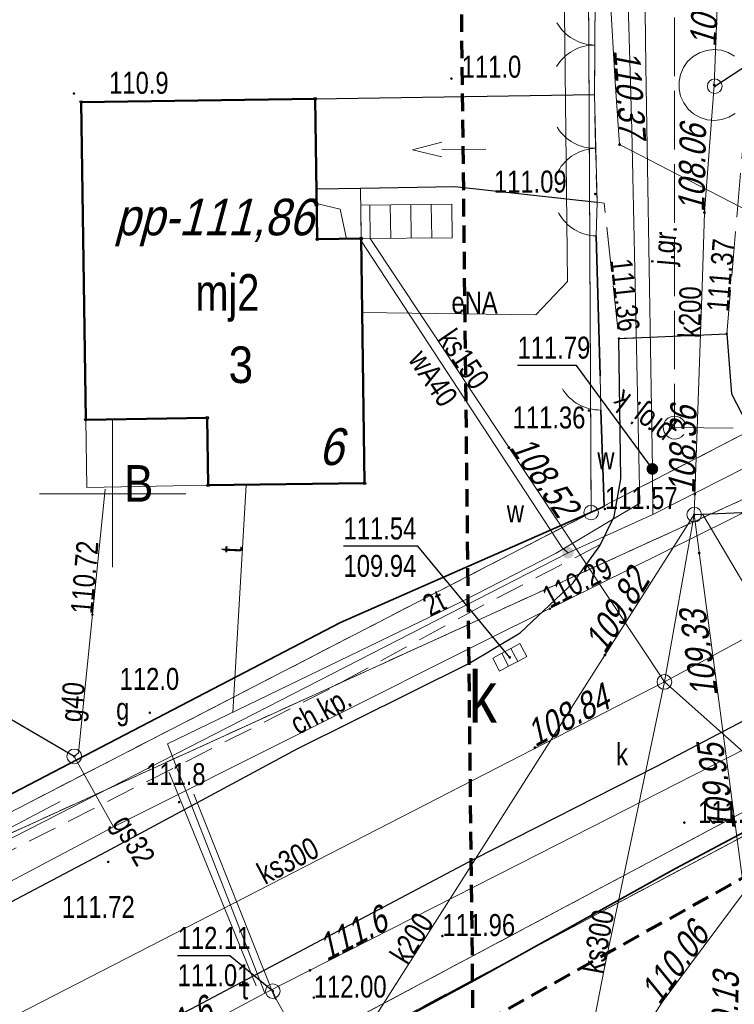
# Model space of a CAD drawing. Extents: x 6533465 to 6533671, y 5979208 to 5979355.
# Tile 4 of 7: x 6533597 to 6533621, y 5979233 to 5979266. Entities that reach past the tile are written whole.
import ezdxf
from ezdxf.enums import TextEntityAlignment as Align

# ---------------------------------------------------------------- set-up
doc = ezdxf.new("R2010")
doc.units = 0
doc.header["$MEASUREMENT"] = 0
for name, pattern in [('1.5_0.5', [2, 1.5, -0.5]), ('2', [0.9, 0.6, -0.3]), ('218-500', [1, 0.5, -0.5]), ('219-500', [0]), ('ktok02-500', [0]), ('ktok04-500', [0]), ('mz1.0_0.5', [1.5, 1, -0.5]), ('mz2.0_0.5', [2.5, 2, -0.5])]:
    doc.linetypes.add(name, pattern=pattern)
doc.layers.get('0').update_dxf_attribs({"color": 2, "linetype": 'CONTINUOUS', "lineweight": 5})
for name, color, linetype in [('202-Punkt graniczny stabilizowany trwale', 7, 'CONTINUOUS'), ('210-Oznaczenie użytku', 7, 'CONTINUOUS'), ('218-Granica użytku', 7, 'CONTINUOUS'), ('219-Linia granicy', 7, 'CONTINUOUS'), ('238-Punkt adresowy budynku', 7, 'CONTINUOUS'), ('312-Budynek (powierzchnia)', 7, 'CONTINUOUS'), ('312-Numer ewidencyjny budynku', 7, 'CONTINUOUS'), ('312-Numer ewidencyjny budynku-Atr124', 7, 'CONTINUOUS'), ('352-schody (powierzchnia)', 7, 'CONTINUOUS'), ('354-Taras weranda', 7, 'CONTINUOUS'), ('516-Kierunek linii eN-SEPOW', 7, 'CONTINUOUS'), ('592-Oś przewodu-SVPOD', 7, 'CONTINUOUS'), ('622-Punkt rzędnej przewodu-SKPOD', 7, 'CONTINUOUS'), ('622-Punkt rzędnej przewodu-SKPOD-Atr2', 7, 'CONTINUOUS'), ('625-Punkt rzędnej przewodu-SEPOD', 7, 'CONTINUOUS'), ('625-Punkt rzędnej przewodu-SEPOD-Atr2', 7, 'CONTINUOUS'), ('626-Punkt rzędnej przewodu-STPOD', 7, 'CONTINUOUS'), ('626-Punkt rzędnej przewodu-STPOD-Atr2', 7, 'CONTINUOUS'), ('992-Strzałka kierunku wjazdu do podziemia', 7, 'CONTINUOUS'), ('994-Nazwa ulicy', 7, 'CONTINUOUS'), ('996-Tekst dodatkowy mały', 7, 'CONTINUOUS'), ('Armatura niezidentyfikowana-ST', 7, 'CONTINUOUS'), ('brama (linia)', 7, 'CONTINUOUS'), ('brama (linia) - symbol', 7, 'CONTINUOUS'), ('chodnik (powierzchnia)', 7, 'CONTINUOUS'), ('chodnik (powierzchnia)-Atr17', 7, 'CONTINUOUS'), ('furtka (linia)', 7, 'CONTINUOUS'), ('furtka (linia) - symbol', 7, 'CONTINUOUS'), ('inny obiekt trwale związany z budynkiem (powierzchnia)', 7, 'CONTINUOUS'), ('jezdnia (powierzchnia)', 7, 'CONTINUOUS'), ('jezdnia (powierzchnia)-Atr17', 7, 'CONTINUOUS'), ('komora podziemna - przewód kanalizacyjny (powierzchnia)', 7, 'CONTINUOUS'), ('kratka ściekowa (punkt)', 7, 'CONTINUOUS'), ('kratka ściekowa (punkt)-Atr17', 7, 'CONTINUOUS'), ('krawężnik (linia)', 7, 'CONTINUOUS'), ('ogrodzenie trwałe (linia)', 7, 'CONTINUOUS'), ('przewód elektroenergetyczny (linia)', 7, 'CONTINUOUS'), ('przewód elektroenergetyczny (linia)-Atr1', 7, 'CONTINUOUS'), ('przewód gazowy (linia)', 7, 'CONTINUOUS'), ('przewód gazowy (linia)-Atr1', 7, 'CONTINUOUS'), ('przewód kanalizacyjny (linia)', 7, 'CONTINUOUS'), ('przewód kanalizacyjny (linia)-Atr1', 7, 'CONTINUOUS'), ('przewód kanalizacyjny - projektowany lub w budowie (linia) - ob. projektowany', 7, 'CONTINUOUS'), ('przewód telekomunikacyjny (linia)', 7, 'CONTINUOUS'), ('przewód telekomunikacyjny (linia)-Atr1', 7, 'CONTINUOUS'), ('przewód wodociągowy (linia)', 7, 'CONTINUOUS'), ('przewód wodociągowy (linia)-Atr1', 7, 'CONTINUOUS'), ('Punkt budynku', 7, 'CONTINUOUS'), ('punkt o określonej wysokości (sieć gazowa)', 7, 'CONTINUOUS'), ('punkt o określonej wysokości (sieć gazowa)-Atr2', 7, 'CONTINUOUS'), ('punkt o określonej wysokości (sieć kanalizacyjna)', 7, 'CONTINUOUS'), ('punkt o określonej wysokości (sieć kanalizacyjna)-Atr2', 7, 'CONTINUOUS'), ('punkt o określonej wysokości (sieć kanalizacyjna)-Atr3', 7, 'CONTINUOUS'), ('punkt o określonej wysokości (sieć telekomunikacyjna)', 7, 'CONTINUOUS'), ('punkt o określonej wysokości (sieć telekomunikacyjna)-Atr2', 7, 'CONTINUOUS'), ('punkt o określonej wysokości (sieć telekomunikacyjna)-Atr3', 7, 'CONTINUOUS'), ('punkt o określonej wysokości (sieć wodociągowa)', 7, 'CONTINUOUS'), ('punkt o określonej wysokości (sieć wodociągowa)-Atr2', 7, 'CONTINUOUS'), ('punkt wysokościowy naturalny', 7, 'CONTINUOUS'), ('punkt wysokościowy naturalny-Atr2', 7, 'CONTINUOUS'), ('punkt wysokościowy sztuczny', 7, 'CONTINUOUS'), ('punkt wysokościowy sztuczny-Atr2', 7, 'CONTINUOUS'), ('urządzenie techniczne projektowane lub w budowie (sieć kanalizacyjna) - powierzchnia - ob. projektowany', 7, 'CONTINUOUS'), ('urządzenie techniczne projektowane lub w budowie (sieć kanalizacyjna) - powierzchnia - ob. projektowany-Atr17', 7, 'CONTINUOUS'), ('Wstawianie ramki sekcyjnej z opisem', 7, 'CONTINUOUS'), ('właz okrągły - siec gazowa (punkt)', 7, 'CONTINUOUS'), ('właz okrągły - siec gazowa (punkt)-Atr17', 7, 'CONTINUOUS'), ('właz okrągły - siec kanalizacyjna (punkt)', 7, 'CONTINUOUS'), ('właz okrągły - siec kanalizacyjna (punkt)-Atr17', 7, 'CONTINUOUS'), ('właz okrągły - siec telekomunikacyjna (punkt)', 7, 'CONTINUOUS'), ('właz okrągły - siec telekomunikacyjna (punkt)-Atr17', 7, 'CONTINUOUS'), ('Zakres', 7, 'CONTINUOUS'), ('zasuwa - siec wodociągowa (punkt)', 7, 'CONTINUOUS'), ('zasuwa - siec wodociągowa (punkt)-Atr17', 7, 'CONTINUOUS')]:
    doc.layers.add(name, color=color, linetype=linetype)
doc.styles.get("Standard").update_dxf_attribs({"font": 'txt', "width": 0.75})
doc.linetypes.add('902-500', pattern='A,3.75,0,[1,ksztalty.shx,S=0.5,R=0,X=0,Y=0],3.75', length=7.5)

# ---------------------------------------------------------------- blocks, each defined once
blk = doc.blocks.new('PUNKTBUD')
at = {"color": 0}
blk.add_circle((0, 0), 0.045, dxfattribs=at)
blk = doc.blocks.new('202')
at = {"color": 0, "linetype": 'Continuous', "lineweight": 0}
blk.add_circle((0, 0), 0.25, dxfattribs=at)
blk = doc.blocks.new('PW02')
at = {"linetype": 'Continuous', "lineweight": 13}
h = blk.add_hatch(color=0, dxfattribs=at)
edge = h.paths.add_edge_path()
edge.add_arc((0, 0), 0.045, 0, 360)
blk = doc.blocks.new('621')
at = {"linetype": 'Continuous', "lineweight": 0}
h = blk.add_hatch(color=0, dxfattribs=at)
edge = h.paths.add_edge_path()
edge.add_arc((0, 0), 0.05, 0, 360)
blk = doc.blocks.new('993')
at = {"color": 0, "linetype": 'Continuous', "lineweight": 0}
for p, q in [((0, 0), (1.5, 0)), ((1.5, 0.25), (2.5, 0)), ((2.5, 0), (1.5, -0.25))]:
    blk.add_line(p, q, dxfattribs=at)
blk = doc.blocks.new('516')
at = {"color": 0, "linetype": 'Continuous', "lineweight": 0}
for p, q in [((3.25, 0), (2.543, 0.707)), ((0.75, 0), (5.75, 0)), ((3.25, 0), (2.543, -0.707))]:
    blk.add_line(p, q, dxfattribs=at)
blk = doc.blocks.new('PW01')
at = {"linetype": 'Continuous', "lineweight": 13}
h = blk.add_hatch(color=0, dxfattribs=at)
edge = h.paths.add_edge_path()
edge.add_arc((0, 0), 0.045, 0, 360)
blk = doc.blocks.new('US25')
at = {"linetype": 'Continuous', "lineweight": 0}
h = blk.add_hatch(color=0, dxfattribs=at)
edge = h.paths.add_edge_path()
edge.add_arc((0, 0), 0.2, 0, 360)
blk = doc.blocks.new('US22')
at = {"color": 0, "linetype": 'Continuous', "lineweight": 13}
blk.add_circle((0, 0), 0.25, dxfattribs=at)
blk = doc.blocks.new('US05')
at = {"color": 0, "linetype": 'Continuous', "lineweight": 13}
for p, q in [((-0.525, -0.25), (-0.525, 0.25)), ((-0.525, 0.25), (-0.175, 0.25)), ((-0.175, -0.25), (-0.175, 0.25)), ((-0.175, 0.25), (0.175, 0.25)), ((0.175, -0.25), (0.175, 0.25)), ((0.175, 0.25), (0.525, 0.25)), ((0.525, -0.25), (0.525, 0.25)), ((-0.525, -0.25), (-0.175, -0.25)), ((-0.175, -0.25), (0.175, -0.25)), ((0.175, -0.25), (0.525, -0.25))]:
    blk.add_line(p, q, dxfattribs=at)
blk = doc.blocks.new('OK04')
at = {"color": 0, "linetype": 'Continuous', "lineweight": 0}
blk.add_arc((1.5, 0.001), 1.5, 120, 180, dxfattribs=at)
blk = doc.blocks.new('OK02')
at = {"color": 0, "linetype": 'Continuous', "lineweight": 0}
for centre, start, end in [((-1.5, 0), 0, 60), ((1.5, 0), 120, 180)]:
    blk.add_arc(centre, 1.5, start, end, dxfattribs=at)

msp = doc.modelspace()

# ---------------------------------------------------------------- linework, layer by layer
at = {"layer": '218-Granica użytku', "color": 3, "linetype": '218-500', "lineweight": 18, "flags": 128}
for points in [[(6533616.25, 5979267.39), (6533616.34, 5979249.36)], [(6533616.34, 5979249.36), (6533616.25, 5979267.39)], [(6533584.54, 5979232.96), (6533644.48, 5979260.27)], [(6533644.48, 5979260.27), (6533584.54, 5979232.96)], [(6533622.24, 5979252.4), (6533616.34, 5979249.36)], [(6533616.34, 5979249.36), (6533622.24, 5979252.4)], [(6533641.43, 5979249.72), (6533607.92, 5979231.9)], [(6533607.92, 5979231.9), (6533641.43, 5979249.72)], [(6533616.34, 5979249.36), (6533584.54, 5979232.96)], [(6533584.54, 5979232.96), (6533616.34, 5979249.36)], [(6533642.29, 5979249.34), (6533607.97, 5979231.11)], [(6533607.97, 5979231.11), (6533642.29, 5979249.34)]]:
    msp.add_lwpolyline(points, dxfattribs=at)
at = {"layer": '219-Linia granicy', "color": 7, "linetype": '219-500', "lineweight": 18, "flags": 128}
for points in [[(6533616.34, 5979249.36), (6533616.25, 5979267.39)], [(6533644.48, 5979260.27), (6533584.54, 5979232.96)], [(6533622.24, 5979252.4), (6533616.34, 5979249.36)], [(6533641.43, 5979249.72), (6533607.92, 5979231.9)], [(6533616.34, 5979249.36), (6533584.54, 5979232.96)], [(6533642.29, 5979249.34), (6533607.97, 5979231.11)]]:
    msp.add_lwpolyline(points, dxfattribs=at)
at = {"layer": '312-Budynek (powierzchnia)', "color": 7, "linetype": 'Continuous', "lineweight": 50, "flags": 128}
for points in [[(6533598.93, 5979263.37), (6533606.92, 5979263.48)], [(6533606.92, 5979263.48), (6533606.99, 5979258.69)], [(6533599.08, 5979252.53), (6533598.93, 5979263.37)], [(6533606.99, 5979258.69), (6533608.49, 5979258.71)], [(6533608.49, 5979258.71), (6533608.6, 5979250.36)], [(6533603.23, 5979252.59), (6533599.08, 5979252.53)], [(6533603.26, 5979250.29), (6533603.23, 5979252.59)], [(6533608.6, 5979250.36), (6533603.26, 5979250.29)]]:
    msp.add_lwpolyline(points, dxfattribs=at)
at = {"layer": '352-schody (powierzchnia)', "color": 7, "linetype": 'Continuous', "lineweight": 18}
for p, q in [((6533608.47, 5979259.85), (6533611.58, 5979259.88)), ((6533608.49, 5979258.71), (6533608.47, 5979259.85)), ((6533608.8, 5979258.71), (6533608.78, 5979259.85)), ((6533609.5, 5979258.72), (6533609.48, 5979259.86)), ((6533610.2, 5979258.72), (6533610.18, 5979259.86)), ((6533610.9, 5979258.73), (6533610.88, 5979259.87)), ((6533611.6, 5979258.74), (6533611.58, 5979259.88)), ((6533611.58, 5979259.88), (6533611.6, 5979258.74)), ((6533611.6, 5979258.74), (6533608.49, 5979258.71))]:
    msp.add_line(p, q, dxfattribs=at)
at = {"layer": '354-Taras weranda', "color": 0, "lineweight": 18}
for p, q in [((6533606.96, 5979260.41), (6533608.46, 5979260.43)), ((6533606.96, 5979260.41), (6533606.963, 5979260.16)), ((6533608.46, 5979260.43), (6533608.49, 5979258.71)), ((6533606.967, 5979259.91), (6533606.963, 5979260.16)), ((6533606.967, 5979259.91), (6533607.767, 5979259.715)), ((6533607.767, 5979259.715), (6533607.99, 5979258.701)), ((6533607.99, 5979258.701), (6533608.24, 5979258.706)), ((6533608.49, 5979258.71), (6533608.24, 5979258.706))]:
    msp.add_line(p, q, dxfattribs=at)
at = {"layer": '592-Oś przewodu-SVPOD', "color": 7, "linetype": 'Continuous', "lineweight": 18, "flags": 128}
for points in [[(6533605.59, 5979232.76), (6533605.47, 5979233.03)], [(6533606.75, 5979230.69), (6533605.59, 5979232.76)]]:
    msp.add_lwpolyline(points, dxfattribs=at)
at = {"layer": 'Armatura niezidentyfikowana-ST', "color": 30, "linetype": 'Continuous', "lineweight": 13, "flags": 128}
for points in [[(6533604.9, 5979233.21), (6533601.93, 5979240.49)], [(6533602.77, 5979239.75), (6533605.56, 5979232.75)]]:
    msp.add_lwpolyline(points, dxfattribs=at)
at = {"layer": 'brama (linia)', "color": 7, "linetype": 'ktok02-500', "lineweight": 18, "flags": 128}
for points in [[(6533616.45, 5979263.63), (6533616.48, 5979267)], [(6533616.54, 5979259.95), (6533616.45, 5979263.63)]]:
    msp.add_lwpolyline(points, dxfattribs=at)
at = {"layer": 'chodnik (powierzchnia)', "color": 7, "linetype": 'mz1.0_0.5', "lineweight": 18, "flags": 128}
msp.add_lwpolyline([(6533616.67, 5979248.28), (6533612.83, 5979246.29), (6533607.3, 5979243.29), (6533596.59, 5979237.86), (6533583.77, 5979231.27), (6533578.61, 5979228.56), (6533573.48, 5979226.2), (6533571.6, 5979226.13), (6533571.24, 5979226.43)], dxfattribs=at)
at = {"layer": 'furtka (linia)', "color": 7, "linetype": 'ktok04-500', "lineweight": 18, "flags": 128}
for points in [[(6533616.51, 5979258.8), (6533616.54, 5979259.95)], [(6533616.67, 5979252.86), (6533616.65, 5979254.03)]]:
    msp.add_lwpolyline(points, dxfattribs=at)
at = {"layer": 'inny obiekt trwale związany z budynkiem (powierzchnia)', "color": 7, "linetype": 'Continuous', "lineweight": 18, "flags": 128}
msp.add_lwpolyline([(6533599.12, 5979250.22), (6533603.26, 5979250.29), (6533603.22, 5979252.59), (6533599.08, 5979252.53)], close=True, dxfattribs=at)
at = {"layer": 'jezdnia (powierzchnia)', "color": 7, "linetype": '1.5_0.5', "lineweight": 18, "flags": 128}
msp.add_lwpolyline([(6533620.97, 5979255.46), (6533621.72, 5979264.19), (6533621.41, 5979276.58), (6533621.46, 5979289.26), (6533621.4, 5979299.88), (6533621.62, 5979299.87), (6533618.53, 5979303.03), (6533617.78, 5979302.98), (6533618.12, 5979289.67), (6533617.64, 5979289.69), (6533618.09, 5979271.35), (6533617.29, 5979271.41), (6533617.37, 5979267.24), (6533616.48, 5979267), (6533616.45, 5979263.63), (6533616.54, 5979259.95), (6533616.78, 5979259.92), (6533617.29, 5979255.3)], close=True, dxfattribs=at)
at = {"layer": 'komora podziemna - przewód kanalizacyjny (powierzchnia)', "color": 34, "linetype": 'Continuous', "lineweight": 18, "flags": 128}
msp.add_lwpolyline([(6533621.24, 5979264.93), (6533621.02, 5979265.06), (6533620.78, 5979265.14), (6533620.53, 5979265.16), (6533620.28, 5979265.13), (6533620.04, 5979265.05), (6533619.82, 5979264.92), (6533619.63, 5979264.75), (6533619.49, 5979264.55), (6533619.39, 5979264.31), (6533619.34, 5979264.07), (6533619.34, 5979263.81), (6533619.39, 5979263.57), (6533619.5, 5979263.34), (6533619.65, 5979263.13), (6533619.84, 5979262.97), (6533620.06, 5979262.84), (6533620.3, 5979262.76), (6533620.55, 5979262.74), (6533620.8, 5979262.77), (6533621.04, 5979262.85), (6533621.26, 5979262.98)], dxfattribs=at)
at = {"layer": 'krawężnik (linia)', "color": 7, "linetype": 'Continuous', "lineweight": 25, "flags": 128}
for points in [[(6533670.18, 5979267.464), (6533669.28, 5979266.98), (6533662.28, 5979263.36), (6533657.64, 5979260.98), (6533654.28, 5979259.2), (6533644.15, 5979253.98), (6533637.57, 5979250.62), (6533630.82, 5979247.03), (6533622.95, 5979242.99), (6533618.57, 5979240.69), (6533612.34, 5979237.53), (6533602.67, 5979232.42), (6533598.47, 5979230.33), (6533595.84, 5979228.92), (6533587.05, 5979224.38), (6533580.06, 5979220.68), (6533570.41, 5979215.67), (6533563.085, 5979211.77)], [(6533606.92, 5979263.48), (6533616.45, 5979263.63)], [(6533606.96, 5979260.41), (6533608.46, 5979260.43), (6533611.69, 5979260.49), (6533616.54, 5979259.95)], [(6533551.72, 5979226.81), (6533555.93, 5979226.4), (6533564.11, 5979225.66), (6533569.18, 5979225.25), (6533572.76, 5979224.96), (6533574.39, 5979225.03), (6533576.09, 5979225.38), (6533579.23, 5979226.81), (6533583.26, 5979229.06), (6533589.78, 5979232.57), (6533595.08, 5979235.31), (6533599.79, 5979237.8), (6533606.3, 5979241.3), (6533612.16, 5979244.21), (6533613.92, 5979245.26), (6533615.73, 5979246.96), (6533616.64, 5979248.22), (6533617.13, 5979249.23), (6533617.35, 5979250.51), (6533617.29, 5979255.3), (6533620.97, 5979255.46), (6533621.13, 5979253.41), (6533621.66, 5979252.4)]]:
    msp.add_lwpolyline(points, dxfattribs=at)
at = {"layer": 'ogrodzenie trwałe (linia)', "color": 7, "linetype": '902-500', "lineweight": 35, "flags": 128}
for points in [[(6533612.37, 5979233.4), (6533619.22, 5979237.21), (6533631.88, 5979243.94), (6533647.15, 5979252.12), (6533662.92, 5979260.5), (6533663.68, 5979260.88), (6533670.18, 5979264.339)], [(6533616.65, 5979254.03), (6533616.51, 5979258.8)], [(6533616.78, 5979249.57), (6533616.67, 5979252.86)], [(6533584.89, 5979233.3), (6533588.33, 5979235.39), (6533591.95, 5979237.37), (6533596.88, 5979239.93), (6533607.78, 5979245.61), (6533616.78, 5979249.57)], [(6533604.92, 5979229.46), (6533607.93, 5979231.02), (6533612.37, 5979233.4)]]:
    msp.add_lwpolyline(points, dxfattribs=at)
at = {"layer": 'przewód elektroenergetyczny (linia)', "color": 1, "linetype": 'Continuous', "lineweight": 18, "flags": 128}
for points in [[(6533608.52, 5979256.19), (6533614.45, 5979256.11), (6533615.53, 5979257.24), (6533615.4, 5979269.48), (6533616.12, 5979269.52), (6533616.51, 5979269.92)], [(6533616.51, 5979269.92), (6533616.82, 5979269.89), (6533617.16, 5979264.06), (6533617.31, 5979261.92), (6533621.76, 5979259.62), (6533621.83, 5979252.34), (6533621.82, 5979252), (6533622.85, 5979251.87), (6533630.09, 5979255.74), (6533639.42, 5979260.52), (6533640.97, 5979261.39), (6533640.8, 5979261.9)]]:
    msp.add_lwpolyline(points, dxfattribs=at)
at = {"layer": 'przewód gazowy (linia)', "color": 40, "linetype": 'Continuous', "lineweight": 18, "flags": 128}
for points in [[(6533598.84, 5979241.16), (6533599.74, 5979250.16)], [(6533622.2, 5979249.68), (6533613.21, 5979245.23)], [(6533613.21, 5979245.23), (6533600.03, 5979238.64)], [(6533598.69, 5979241.04), (6533598.84, 5979241.16)], [(6533600.03, 5979238.64), (6533598.69, 5979241.04)], [(6533600.03, 5979238.64), (6533592.34, 5979234.56)]]:
    msp.add_lwpolyline(points, dxfattribs=at)
at = {"layer": 'przewód kanalizacyjny (linia)', "color": 34, "linetype": 'Continuous', "lineweight": 18, "flags": 128}
for points in [[(6533620.54, 5979263.95), (6533621.03, 5979276.51)], [(6533620.14, 5979257.4), (6533620.21, 5979259.6), (6533620.54, 5979263.95)], [(6533608.79, 5979258.71), (6533618.84, 5979243.58)], [(6533619.86, 5979249.29), (6533620.14, 5979257.4)], [(6533601.47, 5979220.37), (6533619.86, 5979249.29)], [(6533618.84, 5979243.58), (6533619.86, 5979249.29)], [(6533620.15, 5979249.29), (6533619.86, 5979249.29)], [(6533621.56, 5979236.41), (6533619.86, 5979249.29)], [(6533623.54, 5979243.59), (6533620.15, 5979249.29)], [(6533622.17, 5979245.38), (6533618.84, 5979243.58)], [(6533618.84, 5979243.58), (6533587.76, 5979227.63)], [(6533618.84, 5979243.58), (6533616.78, 5979233.78)], [(6533618.76, 5979232.65), (6533621.56, 5979236.41)], [(6533616.78, 5979233.78), (6533615.63, 5979227.87)], [(6533616.35, 5979228.89), (6533618.76, 5979232.65)]]:
    msp.add_lwpolyline(points, dxfattribs=at)
at = {"layer": 'przewód kanalizacyjny - projektowany lub w budowie (linia) - ob. projektowany', "color": 34, "linetype": 'mz2.0_0.5', "lineweight": 18, "flags": 128}
for points in [[(6533619.19, 5979283.75), (6533619.19, 5979252.26)], [(6533619.19, 5979252.26), (6533634.46, 5979252.07)]]:
    msp.add_lwpolyline(points, dxfattribs=at)
at = {"layer": 'przewód telekomunikacyjny (linia)', "color": 30, "linetype": 'Continuous', "lineweight": 18, "flags": 128}
for points in [[(6533617.73, 5979262.42), (6533617.54, 5979269.09)], [(6533618, 5979249.68), (6533617.73, 5979262.42)], [(6533604.1, 5979242.54), (6533604.56, 5979250.3)], [(6533615.15, 5979247.97), (6533618, 5979249.68)], [(6533611.88, 5979246.3), (6533615.15, 5979247.97)], [(6533601.87, 5979241.47), (6533611.88, 5979246.3)], [(6533624.55, 5979242.8), (6533614.57, 5979237.72)], [(6533605.2, 5979232.96), (6533601.87, 5979241.47)], [(6533614.57, 5979237.72), (6533605.2, 5979232.96)], [(6533605.2, 5979232.96), (6533598.27, 5979229.25)]]:
    msp.add_lwpolyline(points, dxfattribs=at)
at = {"layer": 'przewód wodociągowy (linia)', "color": 5, "linetype": 'Continuous', "lineweight": 18, "flags": 128}
for points in [[(6533618.21, 5979264.59), (6533618.07, 5979275.94)], [(6533618.43, 5979250.85), (6533618.21, 5979264.59)], [(6533608.49, 5979258.63), (6533615.35, 5979248.16)], [(6533622.4, 5979251.3), (6533618.45, 5979249.3)], [(6533618.45, 5979249.3), (6533618.43, 5979250.85)], [(6533615.55, 5979247.99), (6533618.45, 5979249.3)], [(6533597.69, 5979238.83), (6533615.55, 5979247.99)], [(6533615.55, 5979247.99), (6533615.35, 5979248.16)], [(6533588.38, 5979234.09), (6533597.69, 5979238.83)]]:
    msp.add_lwpolyline(points, dxfattribs=at)
at = {"layer": 'punkt o określonej wysokości (sieć gazowa)-Atr2', "color": 7, "flags": 128}
msp.add_lwpolyline([(6533598.69, 5979241.04), (6533595.88, 5979242.67), (6533593.867, 5979242.67)], dxfattribs=at)
at = {"layer": 'punkt o określonej wysokości (sieć kanalizacyjna)-Atr2', "color": 7, "flags": 128}
for points in [[(6533620.56, 5979263.91), (6533622.9, 5979265.44), (6533625.172, 5979265.44)], [(6533619.86, 5979249.29), (6533623.64, 5979249.45), (6533626.204, 5979249.45)], [(6533613.56, 5979244.42), (6533610.42, 5979248.21), (6533607.885, 5979248.21)], [(6533618.84, 5979243.58), (6533625.91, 5979237.29), (6533628.502, 5979237.29)]]:
    msp.add_lwpolyline(points, dxfattribs=at)
at = {"layer": 'punkt o określonej wysokości (sieć telekomunikacyjna)-Atr2', "color": 7, "flags": 128}
msp.add_lwpolyline([(6533605.47, 5979233.03), (6533604, 5979234.24), (6533602.221, 5979234.24)], dxfattribs=at)
at = {"layer": 'punkt o określonej wysokości (sieć wodociągowa)-Atr2', "color": 7, "flags": 128}
msp.add_lwpolyline([(6533618.43, 5979250.85), (6533615.84, 5979254.38), (6533613.827, 5979254.38)], dxfattribs=at)
at = {"layer": 'urządzenie techniczne projektowane lub w budowie (sieć kanalizacyjna) - powierzchnia - ob. projektowany', "color": 34, "linetype": 'mz2.0_0.5', "lineweight": 18, "flags": 128}
msp.add_lwpolyline([(6533619.5, 5979252.02), (6533619.42, 5979251.94), (6533619.32, 5979251.89), (6533619.21, 5979251.87), (6533619.1, 5979251.88), (6533619, 5979251.92), (6533618.91, 5979251.99), (6533618.84, 5979252.08), (6533618.81, 5979252.18), (6533618.8, 5979252.29), (6533618.82, 5979252.4), (6533618.88, 5979252.5), (6533618.96, 5979252.58), (6533619.06, 5979252.63), (6533619.17, 5979252.65), (6533619.28, 5979252.64), (6533619.38, 5979252.6), (6533619.47, 5979252.53), (6533619.54, 5979252.44), (6533619.57, 5979252.34), (6533619.58, 5979252.23), (6533619.56, 5979252.12)], close=True, dxfattribs=at)
at = {"layer": 'Wstawianie ramki sekcyjnej z opisem', "color": 7, "linetype": 'Continuous', "lineweight": 13, "flags": 128}
for points in [[(6533600, 5979247.5), (6533600, 5979252.5)], [(6533597.5, 5979250), (6533602.5, 5979250)]]:
    msp.add_lwpolyline(points, dxfattribs=at)
at = {"layer": 'Zakres', "color": 94, "linetype": '2', "lineweight": 70, "flags": 128}
msp.add_lwpolyline([(6533595.13, 5979314.6), (6533595.63, 5979289.46), (6533611.65, 5979289.09), (6533612.3, 5979231.76), (6533636.24, 5979245.12), (6533632.9, 5979314.75)], close=True, dxfattribs=at)

# ---------------------------------------------------------------- block references
at = {"layer": '202-Punkt graniczny stabilizowany trwale', "color": 7, "linetype": 'Continuous', "lineweight": 18}
msp.add_blockref('202', (6533616.34, 5979249.36), dxfattribs=at)
at = {"layer": '516-Kierunek linii eN-SEPOW', "color": 7, "linetype": 'Continuous', "lineweight": 18, "rotation": 27.67}
msp.add_blockref('516', (6533593.12, 5979236.83), dxfattribs=at)
at = {"layer": '622-Punkt rzędnej przewodu-SKPOD', "color": 32, "linetype": 'Continuous', "lineweight": 18}
for p in [(6533620.54, 5979263.95), (6533620.21, 5979259.6), (6533613.53, 5979251.58), (6533619.88, 5979249.99), (6533620.03, 5979247.98), (6533616.81, 5979244.5), (6533614.42, 5979241.34)]:
    msp.add_blockref('621', p, dxfattribs=at)
at = {"layer": '625-Punkt rzędnej przewodu-SEPOD', "color": 1, "linetype": 'Continuous', "lineweight": 18}
msp.add_blockref('621', (6533617.31, 5979261.92), dxfattribs=at)
at = {"layer": '626-Punkt rzędnej przewodu-STPOD', "color": 30, "linetype": 'Continuous', "lineweight": 18}
msp.add_blockref('621', (6533606.74, 5979233.74), dxfattribs=at)
at = {"layer": '992-Strzałka kierunku wjazdu do podziemia', "color": 7, "linetype": 'Continuous', "lineweight": 13, "rotation": 180.5}
msp.add_blockref('993', (6533612.74, 5979261.76), dxfattribs=at)
at = {"layer": 'brama (linia) - symbol', "color": 7, "linetype": 'Continuous', "lineweight": 18}
for p, rotation in [((6533616.465, 5979265.315), 89.49), ((6533616.495, 5979261.79), 91.40099999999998)]:
    msp.add_blockref('OK02', p, dxfattribs=dict(at, rotation=rotation))
at = {"layer": 'furtka (linia) - symbol', "color": 7, "linetype": 'Continuous', "lineweight": 18}
for p, rotation in [((6533616.51, 5979258.8), 88.506), ((6533616.67, 5979252.86), 90.979)]:
    msp.add_blockref('OK04', p, dxfattribs=dict(at, rotation=rotation))
at = {"layer": 'kratka ściekowa (punkt)', "color": 7, "linetype": 'Continuous', "lineweight": 18, "rotation": 208.07}
msp.add_blockref('US05', (6533613.56, 5979244.42), dxfattribs=at)
at = {"layer": 'Punkt budynku', "color": 5, "linetype": 'Continuous', "lineweight": 18}
for p in [(6533598.93, 5979263.37), (6533606.92, 5979263.48), (6533606.99, 5979258.69), (6533608.49, 5979258.71), (6533599.08, 5979252.53), (6533603.23, 5979252.59), (6533603.26, 5979250.29), (6533608.6, 5979250.36)]:
    msp.add_blockref('PUNKTBUD', p, dxfattribs=at)
at = {"layer": 'punkt o określonej wysokości (sieć gazowa)', "color": 40, "linetype": 'Continuous', "lineweight": 13}
for p in [(6533599.31, 5979245.88), (6533614.93, 5979246.08), (6533598.69, 5979241.04)]:
    msp.add_blockref('PW01', p, dxfattribs=at)
at = {"layer": 'punkt o określonej wysokości (sieć kanalizacyjna)', "color": 34, "linetype": 'Continuous', "lineweight": 13}
for p in [(6533620.56, 5979263.91), (6533619.86, 5979249.29), (6533618.84, 5979243.58)]:
    msp.add_blockref('PW01', p, dxfattribs=at)
at = {"layer": 'punkt o określonej wysokości (sieć kanalizacyjna)', "color": 34, "linetype": 'Continuous', "lineweight": 13, "rotation": 208.07}
msp.add_blockref('PW01', (6533613.56, 5979244.42), dxfattribs=at)
at = {"layer": 'punkt o określonej wysokości (sieć telekomunikacyjna)', "color": 30, "linetype": 'Continuous', "lineweight": 13, "rotation": 25.017}
msp.add_blockref('PW01', (6533605.47, 5979233.03), dxfattribs=at)
at = {"layer": 'punkt o określonej wysokości (sieć wodociągowa)', "color": 5, "linetype": 'Continuous', "lineweight": 13, "rotation": 92.2}
msp.add_blockref('PW01', (6533618.43, 5979250.85), dxfattribs=at)
at = {"layer": 'punkt wysokościowy naturalny', "color": 7, "linetype": 'Continuous', "lineweight": 13}
for p in [(6533611.57, 5979264.17), (6533598.68, 5979263.66), (6533601.27, 5979242.53), (6533602.27, 5979239.48), (6533619.52, 5979238.78)]:
    msp.add_blockref('PW01', p, dxfattribs=at)
at = {"layer": 'punkt wysokościowy sztuczny', "color": 7, "linetype": 'Continuous', "lineweight": 13}
for p in [(6533616.48, 5979260.23), (6533617.29, 5979255.3), (6533620.97, 5979255.46), (6533616.26, 5979252.84), (6533616.81, 5979249.48), (6533599.85, 5979237.44), (6533611.26, 5979234.91), (6533606.87, 5979232.81)]:
    msp.add_blockref('PW02', p, dxfattribs=at)
at = {"layer": 'właz okrągły - siec gazowa (punkt)', "color": 7, "linetype": 'Continuous', "lineweight": 18}
msp.add_blockref('US22', (6533598.69, 5979241.04), dxfattribs=at)
at = {"layer": 'właz okrągły - siec kanalizacyjna (punkt)', "color": 7, "linetype": 'Continuous', "lineweight": 18}
for p in [(6533620.56, 5979263.91), (6533619.86, 5979249.29), (6533618.84, 5979243.58)]:
    msp.add_blockref('US22', p, dxfattribs=at)
at = {"layer": 'właz okrągły - siec telekomunikacyjna (punkt)', "color": 7, "linetype": 'Continuous', "lineweight": 18, "rotation": 25.017}
msp.add_blockref('US22', (6533605.47, 5979233.03), dxfattribs=at)
at = {"layer": 'zasuwa - siec wodociągowa (punkt)', "color": 7, "linetype": 'Continuous', "lineweight": 13}
for p, rotation in [((6533618.43, 5979250.85), 92.2), ((6533615.55, 5979247.99), 122.2)]:
    msp.add_blockref('US25', p, dxfattribs=dict(at, rotation=rotation))

# ---------------------------------------------------------------- texts
at = {"layer": '210-Oznaczenie użytku', "color": 3, "linetype": 'Continuous', "lineweight": 18, "width": 0.9}
msp.add_text('B', height=1.25, dxfattribs=at).set_placement((6533600.39, 5979249.73))
at = {"layer": '238-Punkt adresowy budynku', "color": 7, "linetype": 'Continuous', "lineweight": 25, "oblique": 15, "width": 0.9}
msp.add_text('6', height=1.25, rotation=1.604, dxfattribs=at).set_placement((6533607.46, 5979250.98), align=Align.CENTER)
at = {"layer": '312-Numer ewidencyjny budynku', "color": 7, "linetype": 'Continuous', "lineweight": 18, "width": 0.9}
msp.add_text('3', height=1.25, dxfattribs=at).set_placement((6533603.96, 5979255.03), align=Align.TOP_LEFT)
at = {"layer": '312-Numer ewidencyjny budynku-Atr124', "color": 7, "width": 0.81}
msp.add_text('mj2', height=1.25, dxfattribs=at).set_placement((6533603.92, 5979256.87), align=Align.MIDDLE_CENTER)
at = {"layer": '622-Punkt rzędnej przewodu-SKPOD-Atr2', "color": 32, "oblique": 15, "width": 0.81}
for s, rotation, p in [('107.91', 87.74, (6533620.61, 5979265.23)), ('108.06', 88.889, (6533620.21, 5979259.6)), ('108.36', 88.8, (6533619.88, 5979249.99)), ('108.52', -55.61, (6533613.53, 5979251.58)), ('109.82', 58.351, (6533616.81, 5979244.5)), ('109.33', 98.324, (6533620.67, 5979243.12)), ('108.84', 27.727, (6533614.42, 5979241.34)), ('109.95', 98.324, (6533621.27, 5979238.56)), ('110.06', 54.206, (6533618.67, 5979232.52)), ('110.13', 88.24, (6533621.3, 5979230.66))]:
    msp.add_text(s, height=0.9, rotation=rotation, dxfattribs=at).set_placement(p)
at = {"layer": '625-Punkt rzędnej przewodu-SEPOD-Atr2', "color": 1, "oblique": 15, "width": 0.81}
msp.add_text('110.37', height=0.9, rotation=-85.879, dxfattribs=at).set_placement((6533617.1, 5979265.14))
at = {"layer": '626-Punkt rzędnej przewodu-STPOD-Atr2', "color": 30, "oblique": 15, "width": 0.81}
for rotation, p in [(27.711, (6533607.31, 5979234.03)), (28.948, (6533601.38, 5979230.92))]:
    msp.add_text('111.6', height=0.9, rotation=rotation, dxfattribs=at).set_placement(p)
at = {"layer": '994-Nazwa ulicy', "color": 7, "linetype": 'Continuous', "lineweight": 25, "oblique": 15, "width": 0.9}
msp.add_text('Skośna', height=1.25, rotation=29.055, dxfattribs=at).set_placement((6533591.24, 5979231.79), align=Align.TOP_LEFT)
at = {"layer": '996-Tekst dodatkowy mały', "color": 7, "linetype": 'Continuous', "lineweight": 25, "oblique": 15, "width": 0.9}
msp.add_text('pp-111,86', height=1.25, dxfattribs=at).set_placement((6533600.08, 5979258.82))
at = {"layer": 'chodnik (powierzchnia)-Atr17', "color": 7, "width": 0.81}
msp.add_text('ch.kp.', height=0.75, rotation=28.48, dxfattribs=at).set_placement((6533606.33, 5979241.76))
at = {"layer": 'jezdnia (powierzchnia)-Atr17', "color": 7, "width": 0.81}
msp.add_text('j.gr.', height=0.75, rotation=85.09, dxfattribs=at).set_placement((6533619.16, 5979257.78))
at = {"layer": 'kratka ściekowa (punkt)-Atr17', "color": 7, "width": 0.813}
msp.add_text('k', height=1.75, dxfattribs=at).set_placement((6533612.17, 5979242.19))
at = {"layer": 'przewód elektroenergetyczny (linia)-Atr1', "color": 1, "width": 0.81}
msp.add_text('eNA', height=0.75, dxfattribs=at).set_placement((6533611.57, 5979256.15))
at = {"layer": 'przewód gazowy (linia)-Atr1', "color": 7, "width": 0.81}
for s, rotation, p in [('g40', 85.115, (6533598.94, 5979242.19)), ('gs32', -60.074, (6533599.96, 5979238.76))]:
    msp.add_text(s, height=0.75, rotation=rotation, dxfattribs=at).set_placement(p)
at = {"layer": 'przewód kanalizacyjny (linia)-Atr1', "color": 34, "width": 0.81}
for s, rotation, p in [('k200', 88.8, (6533620.07, 5979255.31)), ('ks150', -55.61, (6533611.07, 5979255.28)), ('ks300', 27.727, (6533605.2, 5979236.65)), ('ks300', 79.55, (6533616.74, 5979233.59)), ('k200', 58.35, (6533610.07, 5979233.89))]:
    msp.add_text(s, height=0.75, rotation=rotation, dxfattribs=at).set_placement(p)
at = {"layer": 'przewód telekomunikacyjny (linia)-Atr1', "color": 30, "width": 0.81}
for s, rotation, p in [('t', 87.4, (6533604.42, 5979247.97)), ('2t', 26.52, (6533610.84, 5979245.79))]:
    msp.add_text(s, height=0.75, rotation=rotation, dxfattribs=at).set_placement(p)
at = {"layer": 'przewód wodociągowy (linia)-Atr1', "color": 5, "width": 0.81}
msp.add_text('wA40', height=0.75, rotation=-55.983, dxfattribs=at).set_placement((6533610.07, 5979254.58))
at = {"layer": 'punkt o określonej wysokości (sieć gazowa)-Atr2', "color": 40, "width": 0.81}
for s, rotation, p in [('110.72', 85.115, (6533599.31, 5979245.88)), ('110.29', 27.152, (6533614.93, 5979246.08))]:
    msp.add_text(s, height=0.75, rotation=rotation, dxfattribs=at).set_placement(p)
at = {"layer": 'punkt o określonej wysokości (sieć kanalizacyjna)-Atr2', "color": 34, "width": 0.81}
msp.add_text('111.54', height=0.75, dxfattribs=at).set_placement((6533607.885, 5979248.218), align=Align.BOTTOM_LEFT)
at = {"layer": 'punkt o określonej wysokości (sieć kanalizacyjna)-Atr3', "color": 34, "width": 0.81}
msp.add_text('109.94', height=0.75, dxfattribs=at).set_placement((6533607.885, 5979246.942), align=Align.BOTTOM_LEFT)
at = {"layer": 'punkt o określonej wysokości (sieć telekomunikacyjna)-Atr2', "color": 30, "width": 0.81}
msp.add_text('112.11', height=0.75, dxfattribs=at).set_placement((6533602.221, 5979234.248), align=Align.BOTTOM_LEFT)
at = {"layer": 'punkt o określonej wysokości (sieć telekomunikacyjna)-Atr3', "color": 30, "width": 0.81}
msp.add_text('111.01', height=0.75, dxfattribs=at).set_placement((6533602.221, 5979232.973), align=Align.BOTTOM_LEFT)
at = {"layer": 'punkt o określonej wysokości (sieć wodociągowa)-Atr2', "color": 5, "width": 0.81}
msp.add_text('111.79', height=0.75, dxfattribs=at).set_placement((6533613.827, 5979254.388), align=Align.BOTTOM_LEFT)
at = {"layer": 'punkt wysokościowy naturalny-Atr2', "color": 7, "width": 0.81}
for s, p in [('111.0', (6533611.92, 5979264.2)), ('110.9', (6533599.88, 5979263.65)), ('112.0', (6533600.24, 5979243.31)), ('111.8', (6533601.14, 5979240.06)), ('111.8', (6533619.99, 5979238.77))]:
    msp.add_text(s, height=0.75, dxfattribs=at).set_placement(p)
at = {"layer": 'punkt wysokościowy sztuczny-Atr2', "color": 7, "width": 0.81}
for s, p in [('111.09', (6533613.02, 5979260.28)), ('111.36', (6533613.66, 5979252.23)), ('111.57', (6533616.81, 5979249.48)), ('111.72', (6533598.27, 5979235.53)), ('111.96', (6533611.26, 5979234.91)), ('112.00', (6533606.87, 5979232.81))]:
    msp.add_text(s, height=0.75, dxfattribs=at).set_placement(p)
for s, rotation, p in [('111.37', 85.09, (6533621.03, 5979256.19)), ('111.36', -83.701, (6533616.99, 5979257.98))]:
    msp.add_text(s, height=0.75, rotation=rotation, dxfattribs=at).set_placement(p)
at = {"layer": 'urządzenie techniczne projektowane lub w budowie (sieć kanalizacyjna) - powierzchnia - ob. projektowany-Atr17', "color": 34, "width": 0.81}
msp.add_text('proj. k', height=0.75, rotation=374349022.83, dxfattribs=at).set_placement((6533619.19, 5979252.25))
at = {"layer": 'właz okrągły - siec gazowa (punkt)-Atr17', "color": 7, "width": 0.81}
msp.add_text('g', height=0.75, dxfattribs=at).set_placement((6533600.12, 5979242.29))
at = {"layer": 'właz okrągły - siec kanalizacyjna (punkt)-Atr17', "color": 7, "width": 0.81}
msp.add_text('k', height=0.75, dxfattribs=at).set_placement((6533617.19, 5979240.74))
at = {"layer": 'właz okrągły - siec telekomunikacyjna (punkt)-Atr17', "color": 7, "width": 0.81}
msp.add_text('t', height=0.75, dxfattribs=at).set_placement((6533604.4, 5979232.75))
at = {"layer": 'zasuwa - siec wodociągowa (punkt)-Atr17', "color": 7, "width": 0.81}
for p in [(6533616.55, 5979250.84), (6533613.46, 5979249.03)]:
    msp.add_text('w', height=0.75, dxfattribs=at).set_placement(p)

doc.saveas('drawing.dxf')
